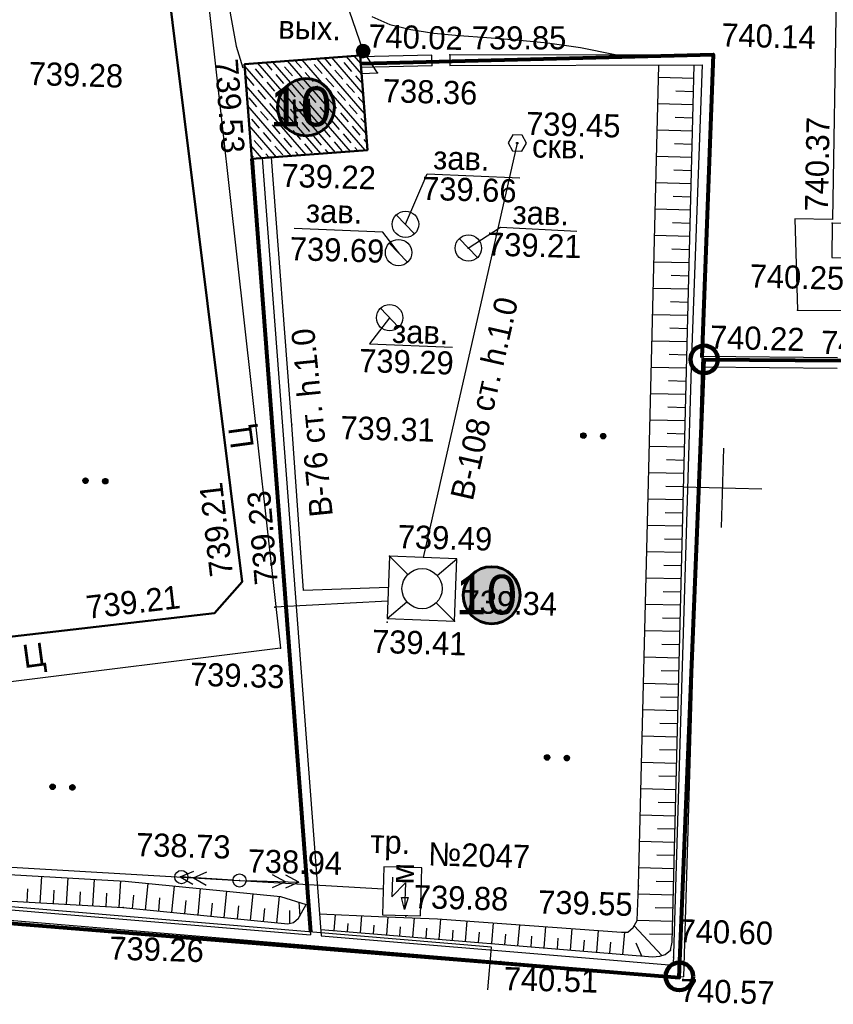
# Model space of a CAD drawing. Header units: millimetres. Extents: x -257011 to 237647566, y 2784933 to 6706507.
# Tile 244 of 256: x 10266826 to 10297659, y 4894997 to 4932295. Entities that reach past the tile are written whole.
import ezdxf

# ---------------------------------------------------------------- set-up
doc = ezdxf.new("R2010")
doc.units = ezdxf.units.MM
doc.header["$LTSCALE"] = 1000
doc.header["$PDMODE"] = 32
doc.header["$PDSIZE"] = 0.3
for name, pattern in [('Д_ТРОТ_ТРУБА', [3, 1.5, -1.5]), ('ДОРОГИ_СТРОЯЩ', [9, 8, -1]), ('ОТКОС_НИЗ', [1.2, 0.2, -1])]:
    doc.linetypes.add(name, pattern=pattern)
for name, color, linetype in [('(001) Сетка', 92, 'Continuous'), ('(002) Рамка', 7, 'Continuous'), ('(004) Точки рельефа', 7, 'Continuous'), ('(007) Здания', 7, 'Continuous'), ('(011) Колодцы', 7, 'Continuous'), ('(013) Газ', 40, 'ИК_Газопровод -------г--------'), ('(014) Водопровод', 5, 'ИК_Водопровод -------в--------'), ('(016) Кабель', 1, 'Continuous'), ('(022) Возд. Линии', 7, 'Continuous'), ('(025) Дорога', 7, 'Continuous'), ('(028) Гидротехн.', 7, 'Continuous'), ('(031) Горизонтали', 42, 'Continuous'), ('(035) Откосы', 7, 'Continuous'), ('(036) Растительность', 7, 'Continuous'), ('(040) Ограда', 7, 'Continuous')]:
    doc.layers.add(name, color=color, linetype=linetype)
doc.layers.add('(032) Горизонтали утолщенные', color=32, linetype='Continuous', lineweight=30)
doc.styles.add('BM-431', font='txt')
doc.styles.add('D-431', font='txt', dxfattribs={"width": 2})
doc.styles.add('P-131', font='txt')
doc.styles.add('Roman', font='romans')
doc.styles.add('S', font='txtwr', dxfattribs={"oblique": 15})
doc.styles.get("Standard").update_dxf_attribs({"font": 'ARIALN.TTF'})
doc.linetypes.add('FENCELINE2', pattern='A,6.35,-2.54,[132,ltypeshp.shx,S=2.54,R=0,X=-2.54,Y=0],-2.54,25.4', length=36.83)
doc.linetypes.add('KANALIS_K', pattern='A,1,["<",Standard,S=1.8,R=0,X=-0.9,Y=-0.9],3,-1,["К",Standard,S=1.8,R=0,X=-0.9,Y=-0.9],-1,10', length=16)
doc.linetypes.add('ИК_Водопровод -------в--------', pattern='A,9,-0.6,["В",Standard,S=1.2,R=0,X=0,Y=-0.6],-1.2', length=10.8)
doc.linetypes.add('ИК_Воздушка ------- --------', pattern='A,9,-0.6,["Z",Standard,S=1.2,R=70,X=0.6,Y=-0.65],-1', length=10.6)
doc.linetypes.add('ИК_Газопровод -------г--------', pattern='A,9,-0.6,["Г",Standard,S=1.2,R=0,X=0,Y=-0.6],-1.2', length=10.8)
doc.linetypes.add('ОГРАДА_БЕТ', pattern='A,4,["|",Standard,S=0.8,R=0,X=0,Y=-0.8],4', length=8)

# ---------------------------------------------------------------- blocks, each defined once
blk = doc.blocks.new('I01171')
blk.add_line((-0.722283, 0.697501), (0.702286, -0.69785))
blk.add_circle((0, 0), 1)
at = {"color": 4, "style": 'S', "oblique": 15}
blk.add_attdef('Z', (1.616431, -1.093486), '', height=2, dxfattribs=at)
blk = doc.blocks.new('U295')
at = {"color": 3}
for p, q in [((-0.05, 0.1), (0.05, 0.1)), ((-0.05, 0), (-0.05, 0.1)), ((0.05, 0), (-0.05, 0)), ((0.05, 0.1), (0.05, 0))]:
    blk.add_line(p, q, dxfattribs=at)
blk.add_lwpolyline([(0.7, 0.05), (0.35, 0.656218), (-0.35, 0.656218), (-0.7, 0.05), (-0.35, -0.556218), (0.35, -0.556218)], close=True, dxfattribs=at)
at = {"color": 4, "style": 'S', "oblique": 15}
blk.add_attdef('Z', (1.328051, -0.575141), '', height=2, dxfattribs=at)
blk = doc.blocks.new('tr')
at = {"layer": '(016) Кабель', "color": 0}
for p, q in [((-0.489, 0.956), (-0.506, -0.544)), ((-0.506, -0.544), (0.506, 0.544)), ((0.506, 0.544), (0.483, -1.456)), ((0.483, -1.456), (0.244, -0.553)), ((0.244, -0.553), (0.744, -0.559)), ((0.744, -0.559), (0.483, -1.456))]:
    blk.add_line(p, q, dxfattribs=at)
blk = doc.blocks.new('*X145')
at = {"color": 0}
for p, q in [((9.56, 5.24), (10.43, 5.24)), ((9.56, 5.23), (10.44, 5.23)), ((9.57, 5.26), (10.42, 5.26)), ((9.57, 5.25), (10.43, 5.25)), ((9.58, 5.27), (10.41, 5.27)), ((9.59, 5.29), (10.4, 5.29)), ((9.59, 5.28), (10.41, 5.28)), ((9.6, 5.3), (10.39, 5.3)), ((9.61, 5.31), (10.38, 5.31)), ((9.62, 5.32), (10.37, 5.32)), ((9.63, 5.33), (10.37, 5.33)), ((9.64, 5.34), (10.36, 5.34)), ((9.65, 5.35), (10.35, 5.35)), ((9.66, 5.36), (10.34, 5.36)), ((9.67, 5.37), (10.32, 5.37)), ((9.68, 5.38), (10.31, 5.38)), ((9.69, 5.39), (10.3, 5.39)), ((9.71, 5.4), (10.29, 5.4)), ((9.72, 5.41), (10.27, 5.41)), ((9.74, 5.42), (10.26, 5.42)), ((9.75, 5.43), (10.24, 5.43)), ((9.77, 5.44), (10.22, 5.44)), ((9.79, 5.45), (10.2, 5.45)), ((9.82, 5.46), (10.18, 5.46)), ((9.85, 5.47), (10.15, 5.47)), ((9.88, 5.48), (10.11, 5.48)), ((9.94, 5.49), (10.05, 5.49)), ((9.5, 5.08), (10.49, 5.08)), ((9.5, 5.07), (10.49, 5.07)), ((9.5, 5.06), (10.49, 5.06)), ((9.5, 5.05), (10.49, 5.05)), ((9.5, 5.04), (10.49, 5.04)), ((9.5, 5.03), (10.49, 5.03)), ((9.5, 5.02), (10.5, 5.02)), ((9.5, 5.01), (10.5, 5.01)), ((9.5, 5), (10.5, 5)), ((9.5, 4.99), (10.5, 4.99)), ((9.5, 4.98), (10.5, 4.98)), ((9.5, 4.97), (10.5, 4.97)), ((9.5, 4.96), (10.49, 4.96)), ((9.5, 4.95), (10.49, 4.95)), ((9.5, 4.94), (10.49, 4.94)), ((9.5, 4.93), (10.49, 4.93)), ((9.5, 4.92), (10.49, 4.92)), ((9.5, 4.91), (10.49, 4.91)), ((9.5, 4.9), (10.49, 4.9)), ((9.51, 5.12), (10.48, 5.12)), ((9.51, 5.11), (10.48, 5.11)), ((9.51, 5.1), (10.48, 5.1)), ((9.51, 5.09), (10.49, 5.09)), ((9.51, 4.89), (10.49, 4.89)), ((9.51, 4.88), (10.48, 4.88)), ((9.51, 4.87), (10.48, 4.87)), ((9.51, 4.86), (10.48, 4.86)), ((9.52, 5.16), (10.47, 5.16)), ((9.52, 5.15), (10.47, 5.15)), ((9.52, 5.14), (10.47, 5.14)), ((9.52, 5.13), (10.48, 5.13)), ((9.52, 4.85), (10.48, 4.85)), ((9.52, 4.84), (10.47, 4.84)), ((9.52, 4.83), (10.47, 4.83)), ((9.53, 5.18), (10.46, 5.18)), ((9.53, 5.17), (10.46, 5.17)), ((9.53, 4.82), (10.47, 4.82)), ((9.53, 4.81), (10.46, 4.81)), ((9.53, 4.8), (10.46, 4.8)), ((9.54, 5.2), (10.45, 5.2)), ((9.54, 5.19), (10.46, 5.19)), ((9.54, 4.79), (10.45, 4.79)), ((9.54, 4.78), (10.45, 4.78)), ((9.55, 5.22), (10.44, 5.22)), ((9.55, 5.21), (10.45, 5.21)), ((9.55, 4.77), (10.44, 4.77)), ((9.55, 4.76), (10.44, 4.76)), ((9.56, 4.75), (10.43, 4.75)), ((9.56, 4.74), (10.43, 4.74)), ((9.57, 4.73), (10.42, 4.73)), ((9.58, 4.72), (10.41, 4.72)), ((9.58, 4.71), (10.41, 4.71)), ((9.59, 4.7), (10.4, 4.7)), ((9.6, 4.69), (10.39, 4.69)), ((9.61, 4.68), (10.39, 4.68)), ((9.61, 4.67), (10.38, 4.67)), ((9.62, 4.66), (10.37, 4.66)), ((9.63, 4.65), (10.36, 4.65)), ((9.64, 4.64), (10.35, 4.64)), ((9.65, 4.63), (10.34, 4.63)), ((9.66, 4.62), (10.33, 4.62)), ((9.67, 4.61), (10.32, 4.61)), ((9.69, 4.6), (10.31, 4.6)), ((9.7, 4.59), (10.29, 4.59)), ((9.71, 4.58), (10.28, 4.58)), ((9.73, 4.57), (10.26, 4.57)), ((9.75, 4.56), (10.25, 4.56)), ((9.76, 4.55), (10.23, 4.55)), ((9.78, 4.54), (10.21, 4.54)), ((9.81, 4.53), (10.18, 4.53)), ((9.83, 4.52), (10.16, 4.52)), ((9.87, 4.51), (10.12, 4.51)), ((9.91, 4.5), (10.08, 4.5))]:
    blk.add_line(p, q, dxfattribs=at)
blk = doc.blocks.new('I01070')
at = {"color": 0}
blk.add_circle((0.05, 0.03), 0.5, dxfattribs=at)
blk.add_blockref('*X145', (-9.95, -4.96), dxfattribs=at)
blk = doc.blocks.new('strela1')
at = {"layer": '(022) Возд. Линии'}
for p, q in [((-2, 0), (-1.5, 0.25)), ((0, 0), (-2, 0)), ((-2, 0), (-1.5, -0.25)), ((-1.5, 0), (-1, 0.25)), ((-1.5, 0), (-1, -0.25))]:
    blk.add_line(p, q, dxfattribs=at)
blk = doc.blocks.new('strela2')
at = {"layer": '(022) Возд. Линии'}
for p, q in [((0, 0), (2, 0)), ((1.5, 0), (1, 0.25)), ((1.5, 0), (1, -0.25)), ((2, 0), (1.5, 0.25)), ((2, 0), (1.5, -0.25))]:
    blk.add_line(p, q, dxfattribs=at)
blk = doc.blocks.new('*U1759')
at = {"layer": '(022) Возд. Линии', "rotation": 358.2772604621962}
blk.add_blockref('strela1', (-0.252, 0.008), dxfattribs=at)
at = {"layer": '(022) Возд. Линии'}
blk.add_blockref('strela2', (0.25, 0), dxfattribs=at)
blk = doc.blocks.new('STOLB')
at = {"layer": '(022) Возд. Линии'}
blk.add_circle((0, 0), 0.25, dxfattribs=at)
blk = doc.blocks.new('*X70')
at = {"color": 0}
for p, q in [((1.8, 2.04), (2.2, 2.04)), ((1.8, 2.03), (2.2, 2.03)), ((1.8, 2.02), (2.2, 2.02)), ((1.8, 2.01), (2.2, 2.01)), ((1.8, 2), (2.2, 2)), ((1.8, 1.99), (2.2, 1.99)), ((1.8, 1.98), (2.2, 1.98)), ((1.8, 1.97), (2.2, 1.97)), ((1.8, 1.96), (2.2, 1.96)), ((1.81, 2.07), (2.19, 2.07)), ((1.81, 2.06), (2.19, 2.06)), ((1.81, 2.05), (2.19, 2.05)), ((1.81, 1.95), (2.19, 1.95)), ((1.81, 1.94), (2.19, 1.94)), ((1.81, 1.93), (2.19, 1.93)), ((1.82, 2.09), (2.18, 2.09)), ((1.82, 2.08), (2.18, 2.08)), ((1.82, 1.92), (2.18, 1.92)), ((1.82, 1.91), (2.18, 1.91)), ((1.83, 2.11), (2.17, 2.11)), ((1.83, 2.1), (2.17, 2.1)), ((1.83, 1.9), (2.17, 1.9)), ((1.83, 1.89), (2.17, 1.89)), ((1.84, 2.12), (2.16, 2.12)), ((1.84, 1.88), (2.16, 1.88)), ((1.85, 2.13), (2.15, 2.13)), ((1.85, 1.87), (2.15, 1.87)), ((1.86, 2.14), (2.14, 2.14)), ((1.86, 1.86), (2.14, 1.86)), ((1.87, 2.15), (2.13, 2.15)), ((1.87, 1.85), (2.13, 1.85)), ((1.88, 2.16), (2.12, 2.16)), ((1.88, 1.84), (2.12, 1.84)), ((1.9, 2.17), (2.11, 2.17)), ((1.9, 1.83), (2.11, 1.83)), ((1.91, 2.18), (2.09, 2.18)), ((1.91, 1.82), (2.09, 1.82)), ((1.94, 2.19), (2.06, 2.19)), ((1.94, 1.81), (2.06, 1.81))]:
    blk.add_line(p, q, dxfattribs=at)
blk = doc.blocks.new('I04100')
blk.add_circle((0, 0), 0.2)
blk.add_blockref('*X70', (-2, -2))
blk = doc.blocks.new('Setka')
at = {"layer": '(001) Сетка'}
for p, q in [((0, 1.5), (0, -1.5)), ((-1.5, 0), (1.5, 0))]:
    blk.add_line(p, q, dxfattribs=at)
blk = doc.blocks.new('kjvklglhl')
at = {"layer": '(004) Точки рельефа'}
for p in [(325.744, 440.975), (329.028, 440.916), (339.009, 441.211), (325.64, 440.796), (321.314, 440.345), (326.312, 440.162), (331.708, 437.648), (321.64, 436.763), (343.7, 434.946), (327.529, 434.451), (329.937, 433.62), (327.298, 433.372), (342.476, 431.613), (327.029, 430.897), (338.903, 429.757), (323.438, 426.735), (327.288, 421.869), (321.731, 420.742), (322.991, 419.818), (320.719, 419.528), (327.264, 419.364), (329.811, 419.476), (323.251, 418.267), (337.062, 409.655), (319.739, 409.495), (321.945, 409.43), (317.568, 408.282), (328.281, 408.253), (338.344, 407.243), (338.465, 406.985), (331.929, 406.641)]:
    blk.add_point(p, dxfattribs=at)
at = {"layer": '(007) Здания'}
for points in [[(260.697, 523.867), (259.102, 523.459), (272.919, 444.041), (279.772, 407.727), (310.568, 407.829), (331.929, 406.641), (338.864, 406.255)], [(329.028, 440.916), (329.04, 440.516)], [(329.04, 440.516), (338.605, 440.799), (338.503, 429.759), (338.464, 406.678)], [(321.64, 436.763), (324.695, 407.444)], [(344.037, 429.856), (338.903, 429.757)], [(325.1, 407.422), (331.951, 407.041), (338.464, 406.678)]]:
    blk.add_lwpolyline(points, dxfattribs=at)
blk.add_lwpolyline([(325.64, 440.796), (321.267, 440.34), (321.64, 436.763), (326.013, 437.219)], close=True, dxfattribs=at)
at = {"layer": '(011) Колодцы'}
for points in [[(327.529, 434.451), (328.301, 436.388), (331.821, 436.33)], [(327.298, 433.372), (326.679, 434.129), (323.325, 434.169)], [(329.937, 433.62), (331.142, 434.439), (334.028, 434.371)], [(327.029, 430.897), (326.298, 429.882), (329.448, 429.851)]]:
    blk.add_lwpolyline(points, dxfattribs=at)
at = {"layer": '(013) Газ', "linetype": 'ИК_Воздушка ------- --------', "ltscale": 0.5, "flags": 128}
blk.add_lwpolyline([(331.464, 405.547), (331.559, 407.174), (310.584, 408.343), (280.33, 408.432), (278.367, 408.415)], dxfattribs=at)
at = {"layer": '(014) Водопровод', "ltscale": 0.5, "flags": 128}
for points in [[(325.711, 440.112), (326.312, 440.162), (325.744, 440.975), (323.361, 447.342), (313.499, 509.603), (261.079, 502.552), (256.511, 532.162)], [(331.683, 437.648), (328.561, 421.856)], [(327.277, 420.685), (324.064, 420.477), (323.438, 426.735), (322.385, 436.841)], [(327.272, 420.167), (322.991, 419.818)]]:
    blk.add_lwpolyline(points, dxfattribs=at)
at = {"layer": '(016) Кабель', "color": 0}
blk.add_lwpolyline([(327.393, 408.285), (328.842, 408.285), (328.842, 408.285), (328.842, 410.1), (327.393, 410.1), (327.393, 408.285)], close=True, dxfattribs=at)
at = {"layer": '(022) Возд. Линии', "color": 1}
blk.add_lwpolyline([(250.311, 530.231), (261.316, 504.709), (269.524, 457.39), (280.83, 410.667), (321.945, 409.43), (327.393, 409.266)], dxfattribs=at)
at = {"layer": '(022) Возд. Линии'}
blk.add_lwpolyline([(319.739, 409.495), (321.945, 409.43)], dxfattribs=at)
at = {"layer": '(025) Дорога', "linetype": 'Д_ТРОТ_ТРУБА', "flags": 128}
blk.add_lwpolyline([(269.368, 515.247), (270.684, 506.001), (279.473, 507.345), (281.553, 506.423), (308.542, 510.883), (312.531, 513.649), (318.524, 513.838), (330.524, 514.19), (333.406, 460.634), (331.811, 454.811, 1.56758), (332.906, 443.73, 0.509364), (333.962, 453.359), (336.672, 456.912), (338.021, 457.657), (347.714, 458.292), (347.773, 448.108), (343.552, 448.203), (343.703, 435.09)], format="xyb", dxfattribs=at)
for points in [[(323.251, 418.267), (300.714, 414.809), (283.138, 412.485), (281.122, 413.564), (275.085, 449.451), (270.84, 474.617), (267.554, 498.57), (282.371, 501.061), (308.67, 505.056), (310.788, 503.765), (314.781, 477.717), (318.108, 454.899), (323.251, 418.267)], [(321.731, 420.742), (316.881, 452.353), (313.048, 477.771), (309.058, 502.896), (307.912, 503.399), (283.734, 499.451), (269.193, 497.303), (272.561, 474.353), (276.62, 450.413), (282.198, 415.2), (283.437, 414.157), (320.719, 419.528), (321.731, 420.742)], [(343.699, 435.09), (342.281, 435.074), (342.476, 431.613), (364.657, 432.152), (364.453, 438.721)]]:
    blk.add_lwpolyline(points, dxfattribs=at)
at = {"layer": '(025) Дорога', "linetype": 'Д_ТРОТ_ТРУБА', "ltscale": 10000, "flags": 128}
blk.add_lwpolyline([(343.7, 434.946), (343.715, 433.647), (344.627, 433.657), (344.612, 434.956)], close=True, dxfattribs=at)
at = {"layer": '(028) Гидротехн.'}
blk.add_lwpolyline([(327.288, 421.869), (327.265, 419.501), (329.811, 419.476), (329.834, 421.844)], close=True, dxfattribs=at)
for points in [[(327.288, 421.869), (327.998, 421.196)], [(329.112, 421.185), (329.834, 421.844)], [(327.265, 419.501), (327.987, 420.16)], [(329.811, 419.476), (329.101, 420.149)]]:
    blk.add_lwpolyline(points, dxfattribs=at)
blk.add_circle((328.55, 420.672), 0.761, dxfattribs=at)
at = {"layer": '(031) Горизонтали', "flags": 128}
blk.add_lwpolyline([(317.699, 464.454), (318.114, 461.525), (318.509, 458.637), (318.88, 455.809), (319.223, 453.066), (319.542, 450.453), (319.841, 448.017), (320.125, 445.808), (320.399, 443.873), (320.666, 442.262), (320.933, 441.022), (321.202, 440.203)], dxfattribs=at)
at = {"layer": '(032) Горизонтали утолщенные'}
blk.add_lwpolyline([(326.033, 442.278), (326.734, 442.006), (327.526, 441.827), (328.406, 441.719), (329.37, 441.655), (330.414, 441.611), (331.533, 441.56), (332.723, 441.475), (333.979, 441.331), (335.298, 441.101)], dxfattribs=at)
at = {"layer": '(035) Откосы'}
for p, q in [((336.957, 440.287), (338.304, 440.291)), ((337.632, 439.79), (338.306, 439.792)), ((336.961, 439.289), (338.307, 439.293)), ((337.635, 438.792), (338.308, 438.794)), ((336.964, 438.291), (338.31, 438.295)), ((337.639, 437.794), (338.311, 437.796)), ((336.968, 437.293), (338.312, 437.297)), ((337.642, 436.796), (338.314, 436.798)), ((336.971, 436.295), (338.315, 436.298)), ((337.645, 435.798), (338.317, 435.799)), ((336.975, 435.297), (338.318, 435.3)), ((337.648, 434.799), (338.319, 434.801)), ((336.978, 434.299), (338.321, 434.302)), ((337.651, 433.801), (338.322, 433.803)), ((336.981, 433.3), (338.323, 433.304)), ((337.654, 432.803), (338.325, 432.805)), ((336.985, 432.302), (338.326, 432.306)), ((337.657, 431.805), (338.328, 431.807)), ((336.988, 431.304), (338.329, 431.308)), ((337.66, 430.807), (338.33, 430.809)), ((336.992, 430.306), (338.332, 430.31)), ((337.663, 429.809), (338.333, 429.811)), ((336.995, 429.308), (338.334, 429.312)), ((337.666, 428.811), (338.336, 428.813)), ((336.999, 428.31), (338.337, 428.314)), ((337.669, 427.813), (338.339, 427.815)), ((337.002, 427.312), (338.34, 427.316)), ((337.672, 426.815), (338.341, 426.816)), ((337.005, 426.314), (338.343, 426.317)), ((337.676, 425.817), (338.344, 425.818)), ((337.009, 425.316), (338.345, 425.319)), ((337.679, 424.818), (338.347, 424.82)), ((337.012, 424.318), (338.348, 424.321)), ((337.682, 423.82), (338.35, 423.822)), ((337.016, 423.319), (338.351, 423.323)), ((337.685, 422.822), (338.352, 422.824)), ((337.019, 422.321), (338.354, 422.325)), ((337.688, 421.824), (338.355, 421.826)), ((337.022, 421.323), (338.356, 421.327)), ((337.691, 420.826), (338.358, 420.828)), ((337.026, 420.325), (338.359, 420.329)), ((337.694, 419.828), (338.361, 419.83)), ((337.029, 419.327), (338.362, 419.331)), ((337.697, 418.83), (338.363, 418.832)), ((337.033, 418.329), (338.365, 418.333)), ((337.7, 417.832), (338.366, 417.834)), ((337.036, 417.331), (338.367, 417.334)), ((337.703, 416.834), (338.369, 416.835)), ((337.04, 416.333), (338.37, 416.336)), ((337.706, 415.835), (338.372, 415.837)), ((337.043, 415.335), (338.373, 415.338)), ((337.71, 414.837), (338.374, 414.839)), ((337.046, 414.336), (338.376, 414.34)), ((337.713, 413.839), (338.377, 413.841)), ((337.05, 413.338), (338.378, 413.342)), ((337.716, 412.841), (338.38, 412.843)), ((337.053, 412.34), (338.381, 412.344)), ((337.719, 411.843), (338.383, 411.845)), ((337.057, 411.342), (338.384, 411.346)), ((337.722, 410.845), (338.385, 410.847)), ((337.06, 410.344), (338.387, 410.348)), ((337.725, 409.847), (338.388, 409.849)), ((314.437, 409.371), (314.409, 408.372)), ((315.436, 409.343), (315.408, 408.343)), ((316.436, 409.315), (316.407, 408.315)), ((317.435, 409.286), (317.407, 408.287)), ((318.476, 409.22), (318.404, 408.222)), ((337.06, 409.346), (338.389, 409.35)), ((313.923, 408.886), (313.909, 408.386)), ((314.923, 408.857), (314.908, 408.358)), ((315.922, 408.829), (315.908, 408.329)), ((316.921, 408.801), (316.907, 408.301)), ((319.473, 409.148), (319.401, 408.151)), ((320.47, 409.077), (320.398, 408.079)), ((321.467, 409.005), (321.396, 408.008)), ((322.464, 408.934), (322.393, 407.936)), ((323.461, 408.862), (323.39, 407.865)), ((337.724, 408.849), (338.391, 408.851)), ((317.941, 408.757), (317.906, 408.258)), ((318.938, 408.685), (318.903, 408.186)), ((319.936, 408.614), (319.9, 408.115)), ((320.933, 408.542), (320.897, 408.044)), ((321.93, 408.471), (321.894, 407.972)), ((324.217, 408.664), (324.266, 408.144)), ((322.927, 408.399), (322.891, 407.901)), ((323.875, 408.343), (323.886, 407.851)), ((325.607, 408.241), (325.574, 407.627)), ((326.606, 408.227), (326.571, 407.574)), ((327.605, 408.213), (327.567, 407.52)), ((328.603, 408.199), (328.564, 407.467)), ((329.602, 408.181), (329.561, 407.413)), ((330.599, 408.137), (330.557, 407.359)), ((331.597, 408.094), (331.554, 407.306)), ((332.594, 408.05), (332.551, 407.252)), ((336.949, 408.137), (338.027, 407.038)), ((337.058, 408.348), (338.392, 408.352)), ((326.089, 407.917), (326.072, 407.6)), ((327.087, 407.883), (327.069, 407.547)), ((328.085, 407.849), (328.066, 407.493)), ((329.083, 407.816), (329.062, 407.44)), ((330.08, 407.773), (330.059, 407.386)), ((331.077, 407.724), (331.056, 407.333)), ((332.074, 407.676), (332.052, 407.279)), ((333.591, 408.007), (333.548, 407.199)), ((334.588, 407.963), (334.544, 407.145)), ((335.585, 407.92), (335.541, 407.092)), ((336.583, 407.881), (336.538, 407.038)), ((337.531, 407.85), (338.394, 407.852)), ((333.071, 407.627), (333.049, 407.225)), ((334.068, 407.579), (334.046, 407.172)), ((335.065, 407.53), (335.043, 407.118)), ((336.062, 407.481), (336.039, 407.065)), ((337.031, 407.485), (337.254, 407))]:
    blk.add_line(p, q, dxfattribs=at)
for points in [[(268.865, 477.481), (274.213, 445.131), (280.153, 409.582), (280.296, 409.238), (280.873, 408.699), (281.111, 408.623), (310.649, 408.479), (317.568, 408.282), (323.826, 407.834), (324.039, 407.896), (324.222, 408.06), (324.497, 408.587)], [(325.076, 407.654), (337.67, 406.977), (337.949, 407.013), (338.153, 407.078), (338.344, 407.243), (338.394, 407.553), (338.303, 440.79)]]:
    blk.add_lwpolyline(points, dxfattribs=at)
at = {"layer": '(035) Откосы', "linetype": 'ОТКОС_НИЗ'}
for points in [[(319.844, 457.028), (319.619, 457.386), (319.514, 458.099), (316.916, 475.502), (311.633, 506.487), (311.551, 506.587), (311.219, 506.757), (310.421, 507.002), (284.551, 503.341), (278.518, 502.26), (265.85, 499.872), (266.688, 495.955), (269.851, 477.647), (275.2, 445.294), (281.12, 409.861), (281.136, 409.822), (281.351, 409.621), (310.666, 409.479), (317.618, 409.281), (323.511, 408.859), (324.497, 408.587)], [(325.014, 408.249), (327.245, 408.218), (329.485, 408.186), (336.47, 407.881), (336.707, 407.881), (336.911, 408.062), (337.054, 408.341), (337.062, 409.655), (336.956, 440.75)]]:
    blk.add_lwpolyline(points, dxfattribs=at)
at = {"layer": '(040) Ограда', "linetype": 'ОГРАДА_БЕТ', "ltscale": 0.5, "flags": 128}
for points in [[(260.797, 523.48), (259.559, 523.163), (273.312, 444.113), (280.104, 408.128), (310.579, 408.229), (324.695, 407.444)], [(328.35, 440.881), (325.645, 440.744)], [(328.371, 440.482), (328.35, 440.881)], [(329.028, 440.916), (339.009, 441.211), (338.903, 429.757), (338.864, 406.255), (338.864, 406.255)], [(328.371, 440.482), (325.665, 440.344)], [(322.037, 436.805), (325.1, 407.422)], [(344.044, 429.456), (338.911, 429.357)]]:
    blk.add_lwpolyline(points, dxfattribs=at)
at = {"layer": '(001) Сетка'}
blk.add_blockref('Setka', (339.817, 424.81), dxfattribs=at)
at = {"layer": '(011) Колодцы', "xscale": 0.5, "yscale": 0.5, "zscale": 0.5}
for p in [(327.534, 434.451), (327.303, 433.372), (329.942, 433.62), (327.034, 430.897)]:
    blk.add_blockref('I01171', p, dxfattribs=at)
at = {"layer": '(014) Водопровод', "color": 0, "linetype": 'Continuous', "xscale": 0.5, "yscale": 0.5, "zscale": 0.5}
blk.add_blockref('I01070', (325.719, 440.955), dxfattribs=at)
at = {"layer": '(016) Кабель', "color": 0, "linetype": 'ByBlock', "xscale": 0.5, "yscale": 0.5, "zscale": 0.5}
blk.add_blockref('tr', (327.98, 409.238), dxfattribs=at)
at = {"layer": '(022) Возд. Линии'}
for name, p in [('STOLB', (319.739, 409.495)), ('*U1759', (321.945, 409.43)), ('STOLB', (321.945, 409.43))]:
    blk.add_blockref(name, p, dxfattribs=at)
at = {"layer": '(028) Гидротехн.', "xscale": 0.5, "yscale": 0.5, "zscale": 0.5}
blk.add_blockref('U295', (331.683, 437.623), dxfattribs=at)
at = {"layer": '(036) Растительность', "linetype": 'Continuous', "xscale": 0.5, "yscale": 0.5, "zscale": 0.5}
for p in [(334.499, 426.643), (335.249, 426.643), (315.685, 424.406), (316.435, 424.406), (333.465, 414.416), (334.215, 414.416), (314.765, 412.78), (315.515, 412.78)]:
    blk.add_blockref('I04100', p, dxfattribs=at)
at = {"layer": '(004) Точки рельефа', "style": 'D-431'}
for s, p in [('740.14', (339.296, 441.526)), ('740.02', (325.927, 441.111)), ('739.28', (313.101, 439.325)), ('738.36', (326.536, 439.054)), ('739.45', (331.996, 437.963)), ('739.22', (322.783, 435.737)), ('739.66', (328.127, 435.395)), ('739.21', (330.647, 433.355)), ('739.69', (323.181, 432.97)), ('740.25', (340.63, 432.43)), ('740.22', (339.191, 430.072)), ('740.41', (343.398, 429.994)), ('739.29', (325.928, 428.809)), ('739.31', (325.285, 426.248)), ('739.49', (327.576, 422.184)), ('739.34', (330.098, 419.791)), ('739.41', (326.712, 418.189)), ('739.33', (319.851, 416.753)), ('738.73', (317.99, 410.244)), ('738.94', (322.233, 409.745)), ('739.88', (328.568, 408.568)), ('739.55', (333.283, 408.5)), ('740.60', (338.632, 407.558)), ('739.26', (317.088, 406.295)), ('740.51', (332.06, 405.56)), ('740.57', (338.749, 405.302))]:
    blk.add_text(s, height=0.875, dxfattribs=at).set_placement(p)
for s, rotation, p in [('739.85', 1.6953, (329.863, 441.141)), ('739.53', 275.9505, (320.133, 440.476)), ('740.37', 90.5903, (343.525, 435.378)), ('739.21', 98.3253, (321.377, 420.981)), ('739.23', 96.4273, (323.085, 420.698)), ('739.21', 8.1989, (315.909, 419.17))]:
    blk.add_text(s, height=0.875, rotation=rotation, dxfattribs=at).set_placement(p)
at = {"layer": '(007) Здания', "color": 0, "linetype": 'Continuous', "style": 'P-131'}
blk.add_text('Н', height=0.88, rotation=5.1862, dxfattribs=at).set_placement((323.108, 438.168))
at = {"layer": '(011) Колодцы', "style": 'BM-431'}
for p in [(328.515, 436.569), (323.752, 434.424), (331.581, 434.581), (327.143, 429.949)]:
    blk.add_text('зав.', height=0.875, dxfattribs=at).set_placement(p)
at = {"layer": '(014) Водопровод', "color": 0, "linetype": 'Continuous', "style": 'BM-431'}
blk.add_text('вых.', height=0.875, dxfattribs=at).set_placement((322.509, 441.348))
for s, rotation, p in [('В-108 ст. h.1.0', 78.8165, (330.373, 424.018)), ('В-76 ст. h.1.0', 97.3247, (325.094, 423.336))]:
    blk.add_text(s, height=0.875, rotation=rotation, dxfattribs=at).set_placement(p)
at = {"layer": '(016) Кабель', "color": 0, "style": 'BM-431'}
blk.add_text('тр.', height=0.875, dxfattribs=at).set_placement((326.862, 410.61))
at = {"layer": '(016) Кабель', "color": 0}
for s, rotation, style, p in [('№2047', 0.0381, 'D-431', (329.068, 410.2)), ('м', 90.6373, 'P-131', (328.548, 409.461))]:
    blk.add_text(s, height=0.875, rotation=rotation, dxfattribs=dict(at, style=style)).set_placement(p)
at = {"layer": '(025) Дорога', "linetype": 'ДОРОГИ_СТРОЯЩ', "style": 'BM-431'}
for rotation, p in [(99.3824, (322.032, 425.864)), (9.3824, (313.566, 417.236))]:
    blk.add_text('Ц', height=0.875, rotation=rotation, dxfattribs=at).set_placement(p)
at = {"layer": '(028) Гидротехн.', "style": 'BM-431'}
blk.add_text('скв.', height=0.875, dxfattribs=at).set_placement((332.249, 437.12))

msp = doc.modelspace()

# ---------------------------------------------------------------- hatches: boundary and pattern name
at = {"linetype": 'KANALIS_K', "ltscale": 1000}
h = msp.add_hatch(dxfattribs=at)
h.set_pattern_fill('JIS_STN_1E', color=252, scale=450, angle=266, style=0)
h.set_pattern_definition([(311, (0, -697984.5), (339.619311, 295.226563), []), (311, (-22.13, -698301), (339.619311, 295.226563), [450, -225])])
h.paths.add_polyline_path([(10275618.739, 4927021.234), (10275346.612, 4930607.1), (10279730.707, 4930939.804), (10280002.834, 4927353.938)])
at = {"lineweight": 50}
h = msp.add_hatch(color=1, dxfattribs=at)
h.set_gradient(color1=(255, 255, 255), one_color=1, tint=1)
h.paths.add_polyline_path([(10276594.05, 4928980.519, 1), (10278755.396, 4928980.519, 1)])
h = msp.add_hatch(color=1, dxfattribs=at)
h.set_gradient(color1=(255, 255, 255), one_color=1, tint=1)
h.paths.add_polyline_path([(10283630.799, 4910491.994, 1), (10285792.145, 4910491.994, 1)])

# ---------------------------------------------------------------- linework, layer by layer
at = {"layer": '(002) Рамка', "color": 0, "lineweight": 60, "ltscale": 1000}
for centre in [(10277674.723, 4928980.519), (10284711.472, 4910491.994)]:
    msp.add_circle(centre, 1080.673, dxfattribs=at)
at = {"layer": '(022) Возд. Линии', "color": 6, "linetype": 'Continuous', "lineweight": 140}
for centre in [(10292764.457, 4919427.217), (10291823.843, 4896054.396)]:
    msp.add_circle(centre, 521.317, dxfattribs=at)
at = {"color": 1, "ltscale": 0.1, "const_width": 100}
msp.add_lwpolyline([(10367637.944, 5023208.002), (10339299.453, 5024769.19), (10290114.083, 5025809.325), (10285634.352, 5025904.059), (10257427.233, 5026376.474), (10250729.509, 5025983.612), (10215776.869, 5015070.061), (10233106.932, 4898993.33), (10264254.682, 4898247.469), (10291821.94, 4896007.11), (10292764.457, 4919427.217), (10317690.983, 4919194.727), (10325359.542, 4917598.022), (10326158.328, 4927178.291), (10334361.553, 4926634.552), (10334391.701, 4927089.387), (10342287.801, 4926483.031), (10342234.253, 4925785.708), (10364005.562, 4924229.439), (10366382.939, 4950429.179), (10366639.94, 4955746.218), (10366556.549, 4971011.341), (10367637.944, 5023208.002)], dxfattribs=at)
at = {"color": 5, "linetype": 'FENCELINE2', "lineweight": 80, "ltscale": 0.1}
for points in [[(10217212.007, 5015524.956), (10215776.869, 5015070.061), (10233106.932, 4898993.33), (10264254.682, 4898247.469), (10291821.94, 4896007.11), (10292764.457, 4919427.217), (10297926.029, 4919379.075)], [(10279753.514, 4930639.264), (10293106.295, 4930979.059), (10292677.754, 4919497.853)], [(10275618.739, 4927021.234), (10277840.767, 4897741.184)]]:
    msp.add_lwpolyline(points, dxfattribs=at)
at = {"lineweight": 50, "ltscale": 1000}
for points in [[(10259744.522, 4993475.257), (10264901.947, 4993475.257), (10265470.699, 4989104.119), (10268183.578, 4968254.313), (10271300.011, 4942738.435), (10275259.575, 4911003.601), (10274213.863, 4909818.926), (10255504.784, 4907658.095), (10236795.706, 4905497.265), (10235586.415, 4906574.781), (10231000.58, 4941930.549), (10227615.702, 4965975.691), (10224894.806, 4989011.171), (10259744.522, 4993475.257)], [(10275618.739, 4927021.234), (10275346.612, 4930607.1), (10279730.707, 4930939.804), (10280002.834, 4927353.938), (10275618.739, 4927021.234)]]:
    msp.add_lwpolyline(points, dxfattribs=at)

# ---------------------------------------------------------------- block references
at = {"lineweight": 5, "xscale": 999.9999999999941, "yscale": 999.9999999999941, "zscale": 999.9999999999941, "rotation": 358.3893224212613}
msp.add_blockref('kjvklglhl', (9941829.75, 4499471.197), dxfattribs=at)

# ---------------------------------------------------------------- texts
at = {"color": 250, "char_height": 1500, "width": 156685.73039, "attachment_point": 6, "style": 'Roman'}
for insert in [(10278639.41, 4928995.713, 0), (10285676.158, 4910507.188, 0)]:
    msp.add_mtext('\\pt64500;{\\fArial|b0|i0|c0|p34;10}', dxfattribs=dict(at, insert=insert))

doc.saveas('drawing.dxf')
